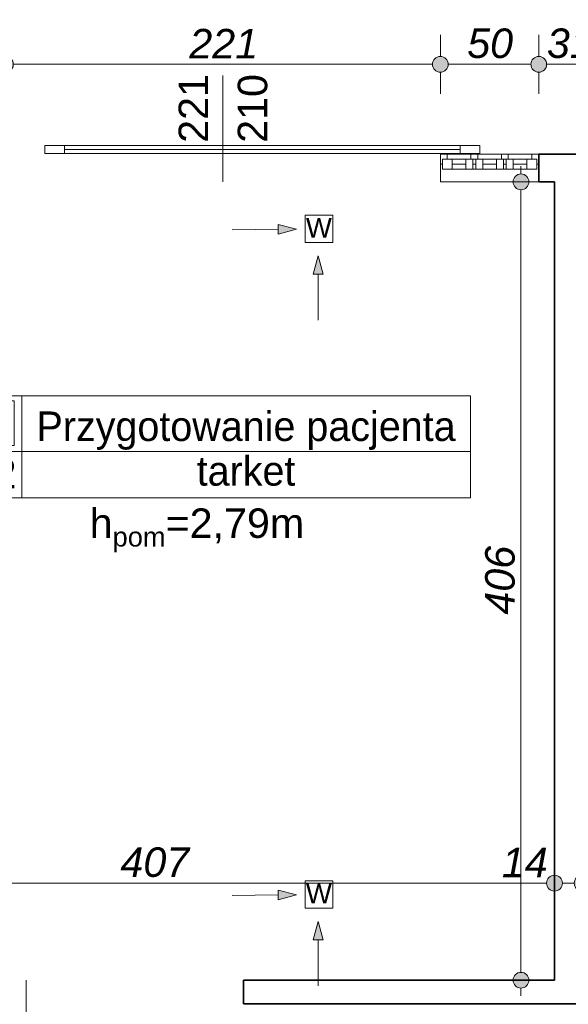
# Model space of a CAD drawing. Header units: millimetres. Extents: x -13944 to 84772, y -78836 to -35317.
# Tile 20 of 85: x 18831 to 21618, y -63615 to -58608. Entities that reach past the tile are written whole.
import ezdxf
from ezdxf.enums import TextEntityAlignment as Align

# ---------------------------------------------------------------- set-up
doc = ezdxf.new("R2010")
doc.units = ezdxf.units.MM
doc.header["$MEASUREMENT"] = 0
for name, color, linetype, lineweight in [('0_Nr_pióra__3', 7, 'Continuous', 20), ('_podkład_Nr_pióra__1', 7, 'Continuous', 0), ('Drzwi ArchiCAD_Nr_pióra__1', 7, 'Continuous', 0), ('Instalacje - Went_Klim_Nr_pióra__42', 150, 'Continuous', 13), ('Konstrukcja - Ściany zew_Nr_pióra__6', 7, 'Continuous', 35), ('Metryczki pomieszczeń ArchiCADa_Nr_pióra__1', 7, 'Continuous', 0), ('Okna ArchiCADa_Nr_pióra__1', 7, 'Continuous', 0), ('Wymiarowanie - Ogólne_Nr_pióra__82', 114, 'Continuous', 13), ('Znaczniki drzwi ArchiCADa_Nr_pióra__1', 7, 'Continuous', 0), ('Znaczniki drzwi ArchiCADa_Nr_pióra__7', 7, 'Continuous', 70)]:
    doc.layers.add(name, color=color, linetype=linetype, lineweight=lineweight)
doc.layers.add('Elementy modelu - Strefy', color=7, linetype='Continuous')
doc.layers.add('Wymiarowanie - Ogólne', color=7, linetype='Continuous')
doc.styles.add('GENERATED_STYLE_1', font='txt')
doc.styles.add('GENERATED_STYLE_2', font='txt')
doc.styles.add('GENERATED_STYLE_3', font='txt')
doc.styles.add('GENERATED_STYLE_4', font='txt')
doc.dimstyles.new('GENERATED_STYLE__1', dxfattribs={"dimtxt": 150, "dimasz": 152, "dimexe": 0.18, "dimexo": 0, "dimgap": 0.09, "dimtad": 1, "dimlfac": 0.1, "dimzin": 0, "dimdsep": 46, "dimtxsty": 'GENERATED_STYLE_3', "dimblk": 'ARROWHEAD_11', "dimblk1": 'ARROWHEAD_11', "dimblk2": 'ARROWHEAD_11', "dimcen": 0.09, "dimclrd": 114, "dimclre": 114, "dimclrt": 114, "dimazin": 0, "dimtfac": 1, "dimtdec": 4, "dimtmove": 0, "dimatfit": 3, "dimfxl": 1, "dimtolj": 1, "dimtzin": 0, "dimarcsym": 0})
doc.dimstyles.new('GENERATED_STYLE__2', dxfattribs={"dimtxt": 150, "dimasz": 152, "dimexe": 0.18, "dimexo": 0, "dimgap": 0.09, "dimtad": 1, "dimtih": 1, "dimtoh": 1, "dimlfac": 0.1, "dimzin": 0, "dimdsep": 46, "dimtxsty": 'GENERATED_STYLE_3', "dimblk": 'ARROWHEAD_11', "dimblk1": 'ARROWHEAD_11', "dimblk2": 'ARROWHEAD_11', "dimcen": 0.09, "dimclrd": 114, "dimclre": 114, "dimclrt": 114, "dimazin": 0, "dimtfac": 1, "dimtdec": 4, "dimtmove": 0, "dimatfit": 3, "dimfxl": 1, "dimtolj": 1, "dimtzin": 0, "dimarcsym": 0})

# ---------------------------------------------------------------- blocks, each defined once
blk = doc.blocks.new('Przygotowanie pacjenta_2_12_12', base_point=(18840.9, -60804.2))
at = {"layer": 'Metryczki pomieszczeń ArchiCADa_Nr_pióra__1', "linetype": 'Continuous'}
for p, q in [((18061.9, -60521.3), (21120.4, -60521.3)), ((18061.9, -61039.9), (18061.9, -60521.3)), ((18840.9, -60521.3), (18840.9, -61039.9)), ((21120.4, -60521.3), (21120.4, -61039.9)), ((18100.8, -60547.3), (18801.9, -60547.3)), ((18100.8, -60773.5), (18100.8, -60547.3)), ((18801.9, -60547.3), (18801.9, -60773.5)), ((18801.9, -60773.5), (18100.8, -60773.5)), ((18061.9, -60804.2), (21120.4, -60804.2)), ((21120.4, -61039.9), (18061.9, -61039.9))]:
    blk.add_line(p, q, dxfattribs=at)
at = {"layer": 'Metryczki pomieszczeń ArchiCADa_Nr_pióra__1'}
for tag, height, style, p in [('ROOM_NUMBER', 180, 'GENERATED_STYLE_2', (18451.4, -60649.2)), ('ROOM_NAME', 150, 'GENERATED_STYLE_1', (19980.7, -60675.8)), ('floor_f', 150, 'GENERATED_STYLE_1', (19980.7, -60902.9)), ('ROOM_CALC_AREA', 150, 'GENERATED_STYLE_1', (18451.4, -60916.2))]:
    blk.add_attdef(tag, text='', height=height, dxfattribs=dict(at, style=style)).set_placement(p, align=Align.MIDDLE_CENTER)
blk = doc.blocks.new('*D230')
at = {"layer": 'Wymiarowanie - Ogólne_Nr_pióra__82', "linetype": 'Continuous'}
for points in [[(17518, -62999.5), (17515, -62984.2), (17506.3, -62971.2), (17493.3, -62962.6), (17478, -62959.5), (17462.7, -62962.6), (17449.7, -62971.2), (17441.1, -62984.2), (17438, -62999.5), (17441.1, -63014.8), (17449.7, -63027.8), (17462.7, -63036.5), (17478, -63039.5), (17493.3, -63036.5), (17506.3, -63027.8), (17515, -63014.8)], [(21588, -62999.5), (21585, -62984.2), (21576.3, -62971.2), (21563.3, -62962.6), (21548, -62959.5), (21532.7, -62962.6), (21519.7, -62971.2), (21511.1, -62984.2), (21508, -62999.5), (21511.1, -63014.8), (21519.7, -63027.8), (21532.7, -63036.5), (21548, -63039.5), (21563.3, -63036.5), (21576.3, -63027.8), (21585, -63014.8)]]:
    blk.add_hatch(color=256, dxfattribs=at).paths.add_polyline_path(points)
for p, q in [((17478, -62959.5), (17478, -62849.5)), ((21548, -62959.5), (21548, -62849.5)), ((17478, -63149.5), (17478, -63039.5)), ((17518, -62999.5), (21508, -62999.5)), ((21548, -63149.5), (21548, -63039.5))]:
    blk.add_line(p, q, dxfattribs=at)
for centre in [(17478, -62999.5), (21548, -62999.5)]:
    blk.add_circle(centre, 40, dxfattribs=at)
at = {"layer": 'Wymiarowanie - Ogólne_Nr_pióra__82', "char_height": 150, "attachment_point": 7, "style": 'GENERATED_STYLE_3'}
for s, insert in [('\\A1;{\\fArial|b0|i1|c238|p38;13}', (17518, -62969.5)), ('\\A1;{\\fArial|b0|i1|c238|p38;407}', (19342.3, -62969.5)), ('\\A1;{\\fArial|b0|i1|c238|p38;14}', (21280.4, -62969.5))]:
    blk.add_mtext(s, dxfattribs=dict(at, insert=insert))
blk = doc.blocks.new('ARROWHEAD_11')
at = {"color": 0, "linetype": 'Continuous', "lineweight": 0}
blk.add_line((0, 0), (-1, 0), dxfattribs=at)
at = {"color": 0, "linetype": 'Continuous', "lineweight": 0, "const_width": 0.25, "flags": 128}
blk.add_lwpolyline([(-0.125, 0, 1), (0.125, 0, 1)], format="xyb", close=True, dxfattribs=at)
blk = doc.blocks.new('*D231')
at = {"layer": 'Wymiarowanie - Ogólne_Nr_pióra__82', "linetype": 'Continuous'}
for points in [[(21588, -62999.5), (21585, -62984.2), (21576.3, -62971.2), (21563.3, -62962.6), (21548, -62959.5), (21532.7, -62962.6), (21519.7, -62971.2), (21511.1, -62984.2), (21508, -62999.5), (21511.1, -63014.8), (21519.7, -63027.8), (21532.7, -63036.5), (21548, -63039.5), (21563.3, -63036.5), (21576.3, -63027.8), (21585, -63014.8)], [(21728, -62999.5), (21725, -62984.2), (21716.3, -62971.2), (21703.3, -62962.6), (21688, -62959.5), (21672.7, -62962.6), (21659.7, -62971.2), (21651.1, -62984.2), (21648, -62999.5), (21651.1, -63014.8), (21659.7, -63027.8), (21672.7, -63036.5), (21688, -63039.5), (21703.3, -63036.5), (21716.3, -63027.8), (21725, -63014.8)]]:
    blk.add_hatch(color=256, dxfattribs=at).paths.add_polyline_path(points)
for p, q in [((21548, -62959.5), (21548, -62849.5)), ((21688, -62959.5), (21688, -62849.5)), ((21548, -63149.5), (21548, -63039.5)), ((21588, -62999.5), (21648, -62999.5)), ((21688, -63149.5), (21688, -63039.5))]:
    blk.add_line(p, q, dxfattribs=at)
for centre in [(21548, -62999.5), (21688, -62999.5)]:
    blk.add_circle(centre, 40, dxfattribs=at)
blk = doc.blocks.new('*D300')
at = {"layer": 'Wymiarowanie - Ogólne_Nr_pióra__82', "linetype": 'Continuous'}
for points in [[(18798, -58835.2), (18795, -58819.9), (18786.3, -58806.9), (18773.3, -58798.2), (18758, -58795.2), (18742.7, -58798.2), (18729.7, -58806.9), (18721.1, -58819.9), (18718, -58835.2), (18721.1, -58850.5), (18729.7, -58863.5), (18742.7, -58872.1), (18758, -58875.2), (18773.3, -58872.1), (18786.3, -58863.5), (18795, -58850.5)], [(21008, -58835.2), (21005, -58819.9), (20996.3, -58806.9), (20983.3, -58798.2), (20968, -58795.2), (20952.7, -58798.2), (20939.7, -58806.9), (20931.1, -58819.9), (20928, -58835.2), (20931.1, -58850.5), (20939.7, -58863.5), (20952.7, -58872.1), (20968, -58875.2), (20983.3, -58872.1), (20996.3, -58863.5), (21005, -58850.5)]]:
    blk.add_hatch(color=256, dxfattribs=at).paths.add_polyline_path(points)
for p, q in [((18758, -58795.2), (18758, -58685.2)), ((20968, -58795.2), (20968, -58685.2)), ((18758, -58985.2), (18758, -58875.2)), ((18798, -58835.2), (20928, -58835.2)), ((20968, -58985.2), (20968, -58875.2))]:
    blk.add_line(p, q, dxfattribs=at)
for centre in [(18758, -58835.2), (20968, -58835.2)]:
    blk.add_circle(centre, 40, dxfattribs=at)
at = {"layer": 'Wymiarowanie - Ogólne_Nr_pióra__82', "insert": (19692.3, -58805.2), "char_height": 150, "attachment_point": 7, "style": 'GENERATED_STYLE_3'}
blk.add_mtext('\\A1;{\\fArial|b0|i1|c238|p38;221}', dxfattribs=at)
blk = doc.blocks.new('*D301')
at = {"layer": 'Wymiarowanie - Ogólne_Nr_pióra__82', "linetype": 'Continuous'}
for points in [[(21008, -58835.2), (21005, -58819.9), (20996.3, -58806.9), (20983.3, -58798.2), (20968, -58795.2), (20952.7, -58798.2), (20939.7, -58806.9), (20931.1, -58819.9), (20928, -58835.2), (20931.1, -58850.5), (20939.7, -58863.5), (20952.7, -58872.1), (20968, -58875.2), (20983.3, -58872.1), (20996.3, -58863.5), (21005, -58850.5)], [(21508, -58835.2), (21505, -58819.9), (21496.3, -58806.9), (21483.3, -58798.2), (21468, -58795.2), (21452.7, -58798.2), (21439.7, -58806.9), (21431.1, -58819.9), (21428, -58835.2), (21431.1, -58850.5), (21439.7, -58863.5), (21452.7, -58872.1), (21468, -58875.2), (21483.3, -58872.1), (21496.3, -58863.5), (21505, -58850.5)]]:
    blk.add_hatch(color=256, dxfattribs=at).paths.add_polyline_path(points)
for p, q in [((20968, -58795.2), (20968, -58685.2)), ((21468, -58795.2), (21468, -58685.2)), ((20968, -58985.2), (20968, -58875.2)), ((21008, -58835.2), (21428, -58835.2)), ((21468, -58985.2), (21468, -58875.2))]:
    blk.add_line(p, q, dxfattribs=at)
for centre in [(20968, -58835.2), (21468, -58835.2)]:
    blk.add_circle(centre, 40, dxfattribs=at)
at = {"layer": 'Wymiarowanie - Ogólne_Nr_pióra__82', "insert": (21104.2, -58805.2), "char_height": 150, "attachment_point": 7, "style": 'GENERATED_STYLE_3'}
blk.add_mtext('\\A1;{\\fArial|b0|i1|c238|p38;50}', dxfattribs=at)
blk = doc.blocks.new('*D302')
at = {"layer": 'Wymiarowanie - Ogólne_Nr_pióra__82', "linetype": 'Continuous'}
for points in [[(21508, -58835.2), (21505, -58819.9), (21496.3, -58806.9), (21483.3, -58798.2), (21468, -58795.2), (21452.7, -58798.2), (21439.7, -58806.9), (21431.1, -58819.9), (21428, -58835.2), (21431.1, -58850.5), (21439.7, -58863.5), (21452.7, -58872.1), (21468, -58875.2), (21483.3, -58872.1), (21496.3, -58863.5), (21505, -58850.5)], [(21818, -58835.2), (21815, -58819.9), (21806.3, -58806.9), (21793.3, -58798.2), (21778, -58795.2), (21762.7, -58798.2), (21749.7, -58806.9), (21741, -58819.9), (21738, -58835.2), (21741, -58850.5), (21749.7, -58863.5), (21762.7, -58872.1), (21778, -58875.2), (21793.3, -58872.1), (21806.3, -58863.5), (21815, -58850.5)]]:
    blk.add_hatch(color=256, dxfattribs=at).paths.add_polyline_path(points)
for p, q in [((21468, -58795.2), (21468, -58685.2)), ((21778, -58795.2), (21778, -58685.2)), ((21468, -58985.2), (21468, -58875.2)), ((21508, -58835.2), (21738, -58835.2)), ((21778, -58985.2), (21778, -58875.2))]:
    blk.add_line(p, q, dxfattribs=at)
for centre in [(21468, -58835.2), (21778, -58835.2)]:
    blk.add_circle(centre, 40, dxfattribs=at)
at = {"layer": 'Wymiarowanie - Ogólne_Nr_pióra__82', "insert": (21509.2, -58805.2), "char_height": 150, "attachment_point": 7, "style": 'GENERATED_STYLE_3'}
blk.add_mtext('\\A1;{\\fArial|b0|i1|c238|p38;31}', dxfattribs=at)
blk = doc.blocks.new('*D308')
at = {"layer": 'Wymiarowanie - Ogólne_Nr_pióra__82', "linetype": 'Continuous'}
for points in [[(21417.7, -59433), (21414.7, -59417.6), (21406, -59404.7), (21393, -59396), (21377.7, -59393), (21362.4, -59396), (21349.4, -59404.7), (21340.8, -59417.6), (21337.7, -59433), (21340.8, -59448.3), (21349.4, -59461.2), (21362.4, -59469.9), (21377.7, -59473), (21393, -59469.9), (21406, -59461.2), (21414.7, -59448.3)], [(21417.7, -63493), (21414.7, -63477.6), (21406, -63464.7), (21393, -63456), (21377.7, -63453), (21362.4, -63456), (21349.4, -63464.7), (21340.8, -63477.6), (21337.7, -63493), (21340.8, -63508.3), (21349.4, -63521.2), (21362.4, -63529.9), (21377.7, -63533), (21393, -63529.9), (21406, -63521.2), (21414.7, -63508.3)]]:
    blk.add_hatch(color=256, dxfattribs=at).paths.add_polyline_path(points)
for p, q in [((21377.7, -59393), (21377.7, -59353)), ((21337.7, -59433), (21227.7, -59433)), ((21527.7, -59433), (21417.7, -59433)), ((21377.7, -63453), (21377.7, -59473)), ((21337.7, -63493), (21227.7, -63493)), ((21377.7, -63573), (21377.7, -63533)), ((21527.7, -63493), (21417.7, -63493))]:
    blk.add_line(p, q, dxfattribs=at)
for centre in [(21377.7, -59433), (21377.7, -63493)]:
    blk.add_circle(centre, 40, dxfattribs=at)
at = {"layer": 'Wymiarowanie - Ogólne_Nr_pióra__82', "insert": (21347.7, -61633.7), "char_height": 150, "attachment_point": 7, "rotation": 90, "style": 'GENERATED_STYLE_3'}
blk.add_mtext('\\A1;{\\fArial|b0|i1|c238|p38;406}', dxfattribs=at)

msp = doc.modelspace()

# ---------------------------------------------------------------- hatches: boundary and pattern name
at = {"layer": 'Instalacje - Went_Klim_Nr_pióra__42', "linetype": 'Continuous'}
for points in [[(20237.416, -59673.149), (20143.872, -59649.073), (20144.367, -59699.071)], [(20347.127, -59808.95), (20322.127, -59902.251), (20372.127, -59902.251)], [(20237.416, -63058.504), (20143.872, -63034.429), (20144.367, -63084.426)], [(20347.127, -63194.305), (20322.127, -63287.606), (20372.127, -63287.606)]]:
    msp.add_hatch(color=256, dxfattribs=at).paths.add_polyline_path(points)

# ---------------------------------------------------------------- linework, layer by layer
at = {"layer": '_podkład_Nr_pióra__1', "linetype": 'Continuous'}
msp.add_line((20968.016, -59292.955), (20968.016, -59432.955), dxfattribs=at)
at = {"layer": 'Drzwi ArchiCAD_Nr_pióra__1', "linetype": 'Continuous'}
for p, q in [((18958.016, -59247.955), (19058.016, -59247.955)), ((18958.016, -59287.955), (18958.016, -59247.955)), ((19058.016, -59267.955), (19058.016, -59247.955)), ((19058.016, -59247.955), (21068.016, -59247.955)), ((19058.016, -59247.955), (19058.016, -59287.955)), ((21068.016, -59267.955), (19058.016, -59267.955)), ((19058.016, -59287.955), (19058.016, -59267.955)), ((19058.016, -59267.955), (21068.016, -59267.955)), ((19058.016, -59267.955), (21068.016, -59267.955)), ((21068.016, -59247.955), (21068.016, -59267.955)), ((21068.016, -59287.955), (21068.016, -59247.955)), ((21068.016, -59247.955), (21168.016, -59247.955)), ((21068.016, -59267.955), (21068.016, -59287.955)), ((21168.016, -59247.955), (21168.016, -59287.955)), ((19058.016, -59287.955), (18958.016, -59287.955)), ((21068.016, -59287.955), (19058.016, -59287.955)), ((21168.016, -59287.955), (21068.016, -59287.955))]:
    msp.add_line(p, q, dxfattribs=at)
at = {"layer": 'Instalacje - Went_Klim_Nr_pióra__42', "linetype": 'Continuous'}
for p, q in [((20281.756, -59601.982), (20421.756, -59601.982)), ((20281.756, -59741.982), (20281.756, -59601.982)), ((20421.756, -59601.982), (20421.756, -59741.982)), ((19909.74, -59676.392), (20144.119, -59674.072)), ((20237.416, -59673.149), (20143.872, -59649.073)), ((20144.367, -59699.071), (20143.872, -59649.073)), ((20237.416, -59673.149), (20144.367, -59699.071)), ((20421.756, -59741.982), (20281.756, -59741.982)), ((20347.127, -59808.95), (20322.127, -59902.251)), ((20347.127, -59808.95), (20372.127, -59902.251)), ((20372.127, -59902.251), (20322.127, -59902.251)), ((20347.127, -60136.642), (20347.127, -59902.251)), ((20281.756, -62987.337), (20421.756, -62987.337)), ((20281.756, -63127.337), (20281.756, -62987.337)), ((20421.756, -62987.337), (20421.756, -63127.337)), ((20237.416, -63058.504), (20143.872, -63034.429)), ((20144.367, -63084.426), (20143.872, -63034.429)), ((19909.74, -63061.747), (20144.119, -63059.427)), ((20237.416, -63058.504), (20144.367, -63084.426)), ((20421.756, -63127.337), (20281.756, -63127.337)), ((20347.127, -63194.305), (20322.127, -63287.606)), ((20347.127, -63194.305), (20372.127, -63287.606)), ((20372.127, -63287.606), (20322.127, -63287.606)), ((20347.127, -63521.997), (20347.127, -63287.606))]:
    msp.add_line(p, q, dxfattribs=at)
at = {"layer": 'Konstrukcja - Ściany zew_Nr_pióra__6', "linetype": 'Continuous'}
for p, q in [((21468.016, -59292.955), (21468.016, -59342.955)), ((21468.016, -59342.955), (21468.016, -59432.955)), ((19968.016, -63612.955), (19968.016, -63492.955))]:
    msp.add_line(p, q, dxfattribs=at)
at = {"layer": 'Konstrukcja - Ściany zew_Nr_pióra__6', "linetype": 'Continuous', "flags": 128}
for points in [[(21777.996, -59292.955), (21468.016, -59292.955)], [(21468.016, -59432.955), (21548.016, -59432.955)], [(21548.016, -59432.955), (21548.016, -63492.955)], [(21548.016, -63492.955), (19968.016, -63492.955)], [(19968.016, -63612.955), (21548.016, -63612.955)], [(21548.016, -63612.955), (22118.016, -63612.955)]]:
    msp.add_lwpolyline(points, dxfattribs=at)
at = {"layer": 'Okna ArchiCADa_Nr_pióra__1', "linetype": 'Continuous'}
for p, q in [((21468.016, -59292.955), (20968.016, -59292.955)), ((20968.016, -59292.955), (21003.016, -59292.955)), ((20968.016, -59292.955), (20968.016, -59342.955)), ((21003.016, -59317.955), (20978.016, -59317.955)), ((20978.016, -59317.955), (20978.016, -59342.955)), ((20978.016, -59317.955), (21028.016, -59317.955)), ((20978.016, -59367.955), (20978.016, -59317.955)), ((21003.016, -59292.955), (21003.016, -59317.955)), ((21003.016, -59292.955), (21123.016, -59292.955)), ((21028.016, -59317.955), (21028.016, -59367.955)), ((21028.016, -59317.955), (21098.016, -59317.955)), ((21098.016, -59367.955), (21098.016, -59317.955)), ((21098.016, -59317.955), (21148.016, -59317.955)), ((21123.016, -59317.955), (21123.016, -59292.955)), ((21123.016, -59292.955), (21140.516, -59292.955)), ((21148.016, -59317.955), (21123.016, -59317.955)), ((21158.016, -59317.955), (21133.016, -59317.955)), ((21133.016, -59317.955), (21133.016, -59342.955)), ((21133.016, -59317.955), (21183.016, -59317.955)), ((21133.016, -59367.955), (21133.016, -59317.955)), ((21140.516, -59292.955), (21158.016, -59292.955)), ((21148.016, -59342.955), (21148.016, -59317.955)), ((21148.016, -59317.955), (21148.016, -59367.955)), ((21158.016, -59292.955), (21158.016, -59317.955)), ((21158.016, -59292.955), (21278.016, -59292.955)), ((21183.016, -59317.955), (21183.016, -59367.955)), ((21183.016, -59317.955), (21253.016, -59317.955)), ((21253.016, -59367.955), (21253.016, -59317.955)), ((21253.016, -59317.955), (21303.016, -59317.955)), ((21278.016, -59317.955), (21278.016, -59292.955)), ((21278.016, -59292.955), (21295.516, -59292.955)), ((21303.016, -59317.955), (21278.016, -59317.955)), ((21313.016, -59317.955), (21288.016, -59317.955)), ((21288.016, -59317.955), (21288.016, -59342.955)), ((21288.016, -59317.955), (21338.016, -59317.955)), ((21288.016, -59367.955), (21288.016, -59317.955)), ((21295.516, -59292.955), (21313.016, -59292.955)), ((21303.016, -59342.955), (21303.016, -59317.955)), ((21303.016, -59317.955), (21303.016, -59367.955)), ((21313.016, -59292.955), (21313.016, -59317.955)), ((21313.016, -59292.955), (21433.016, -59292.955)), ((21338.016, -59317.955), (21338.016, -59367.955)), ((21338.016, -59317.955), (21408.016, -59317.955)), ((21408.016, -59367.955), (21408.016, -59317.955)), ((21408.016, -59317.955), (21458.016, -59317.955)), ((21433.016, -59317.955), (21433.016, -59292.955)), ((21433.016, -59292.955), (21468.016, -59292.955)), ((21458.016, -59317.955), (21433.016, -59317.955)), ((21458.016, -59342.955), (21458.016, -59317.955)), ((21458.016, -59317.955), (21458.016, -59367.955)), ((21468.016, -59292.955), (21468.016, -59342.955)), ((20978.016, -59342.955), (20968.016, -59342.955)), ((21028.016, -59367.955), (20978.016, -59367.955)), ((21098.016, -59342.955), (21028.016, -59342.955)), ((21098.016, -59367.955), (21028.016, -59367.955)), ((21098.016, -59367.955), (21028.016, -59367.955)), ((21148.016, -59367.955), (21098.016, -59367.955)), ((21133.016, -59342.955), (21140.516, -59342.955)), ((21183.016, -59367.955), (21133.016, -59367.955)), ((21140.516, -59342.955), (21148.016, -59342.955)), ((21253.016, -59342.955), (21183.016, -59342.955)), ((21253.016, -59367.955), (21183.016, -59367.955)), ((21253.016, -59367.955), (21183.016, -59367.955)), ((21303.016, -59367.955), (21253.016, -59367.955)), ((21288.016, -59342.955), (21295.516, -59342.955)), ((21338.016, -59367.955), (21288.016, -59367.955)), ((21295.516, -59342.955), (21303.016, -59342.955)), ((21408.016, -59342.955), (21338.016, -59342.955)), ((21408.016, -59367.955), (21338.016, -59367.955)), ((21408.016, -59367.955), (21338.016, -59367.955)), ((21458.016, -59367.955), (21408.016, -59367.955)), ((21468.016, -59342.955), (21458.016, -59342.955)), ((21468.016, -59432.955), (20968.016, -59432.955))]:
    msp.add_line(p, q, dxfattribs=at)
at = {"layer": 'Znaczniki drzwi ArchiCADa_Nr_pióra__1', "linetype": 'Continuous'}
for p, q in [((19863.016, -58892.955), (19863.016, -59432.955)), ((18863.016, -64012.955), (18863.016, -63492.955))]:
    msp.add_line(p, q, dxfattribs=at)

# ---------------------------------------------------------------- block references
at = {"layer": 'Elementy modelu - Strefy', "linetype": 'Continuous'}
ref = msp.add_blockref('Przygotowanie pacjenta_2_12_12', (18840.892, -60804.181), dxfattribs=at)
ref.add_attrib('ROOM_NAME', 'Przygotowanie pacjenta', dxfattribs={"layer": 'Metryczki pomieszczeń ArchiCADa_Nr_pióra__1', "color": 7, "height": 150, "style": 'GENERATED_STYLE_1'}).set_placement((19980.655, -60675.778), align=Align.MIDDLE_CENTER)
ref.add_attrib('ROOM_NUMBER', '2/12', dxfattribs={"layer": 'Metryczki pomieszczeń ArchiCADa_Nr_pióra__1', "color": 7, "height": 180, "style": 'GENERATED_STYLE_2'}).set_placement((18451.372, -60649.232), align=Align.MIDDLE_CENTER)
ref.add_attrib('ROOM_CALC_AREA', '16,8 m2', dxfattribs={"layer": 'Metryczki pomieszczeń ArchiCADa_Nr_pióra__1', "color": 7, "height": 150, "style": 'GENERATED_STYLE_1'}).set_placement((18451.372, -60916.233), align=Align.MIDDLE_CENTER)
ref.add_attrib('floor_f', 'tarket', dxfattribs={"layer": 'Metryczki pomieszczeń ArchiCADa_Nr_pióra__1', "color": 7, "height": 150, "style": 'GENERATED_STYLE_1'}).set_placement((19980.655, -60902.861), align=Align.MIDDLE_CENTER)

# ---------------------------------------------------------------- texts
at = {"layer": '0_Nr_pióra__3', "linetype": 'Continuous', "insert": (19731.142, -61050.012), "char_height": 150, "attachment_point": 2, "style": 'GENERATED_STYLE_4'}
msp.add_mtext('\\A1;{\\fArial|b0|i0|c0|p38;h\\fArial|b0|i0|c0|p38;\\A1{\\H.66x;\\S ^ pom;}\\fArial|b0|i0|c0|p38;=2,79m}', dxfattribs=at)
at = {"layer": 'Instalacje - Went_Klim_Nr_pióra__42', "linetype": 'Continuous', "char_height": 100, "attachment_point": 6, "style": 'GENERATED_STYLE_1'}
for insert in [(20416.67, -59666.268), (20416.67, -63051.623)]:
    msp.add_mtext('\\A1;{\\fArial|b0|i0|c238|p38;W}', dxfattribs=dict(at, insert=insert))
at = {"layer": 'Znaczniki drzwi ArchiCADa_Nr_pióra__7', "char_height": 150, "attachment_point": 7, "rotation": 90, "style": 'GENERATED_STYLE_1'}
for s, insert in [('\\A1;{\\fArial|b0|i0|c238|p38;221}', (19788.015, -59234.441)), ('\\A1;{\\fArial|b0|i0|c238|p38;210}', (20090.484, -59234.441))]:
    msp.add_mtext(s, dxfattribs=dict(at, insert=insert))

# ---------------------------------------------------------------- dimensions: what is measured, and where the dimension line sits
at = {"layer": 'Wymiarowanie - Ogólne', "color": 114, "linetype": 'Continuous', "lineweight": 13}
for base, p1, p2, picture, middle in [((20968.016, -58835.175), (18758.016, -59292.955), (20968.016, -59292.955), '*D300', (19863.016, -58730.175)), ((21468.016, -58835.175), (20968.016, -59292.955), (21468.016, -59292.955), '*D301', (21218.016, -58730.175)), ((21777.996, -58835.175), (21468.016, -59292.955), (21777.996, -59292.955), '*D302', (21623.006, -58730.175)), ((21548.016, -62999.523), (17478.016, -63492.955), (21548.016, -63185.152), '*D230', (19513.016, -62894.523)), ((21688.016, -62999.523), (21548.016, -63185.152), (21688.016, -63042.955), '*D231', (21394.187, -62894.523))]:
    dim = msp.add_linear_dim(base=base, p1=p1, p2=p2, dimstyle='GENERATED_STYLE__2', dxfattribs=at)
    dim.commit()
    dim.dimension.update_dxf_attribs({"geometry": picture, "text_midpoint": middle, "dimtype": 160})
dim = msp.add_linear_dim(base=(21377.707, -59432.955), p1=(21548.016, -63492.955), p2=(21548.016, -59432.955), angle=90, dimstyle='GENERATED_STYLE__1', dxfattribs=at)
dim.commit()
dim.dimension.update_dxf_attribs({"geometry": '*D308', "text_midpoint": (21272.707, -61462.955), "dimtype": 160, "text_rotation": 90})

doc.saveas('drawing.dxf')
